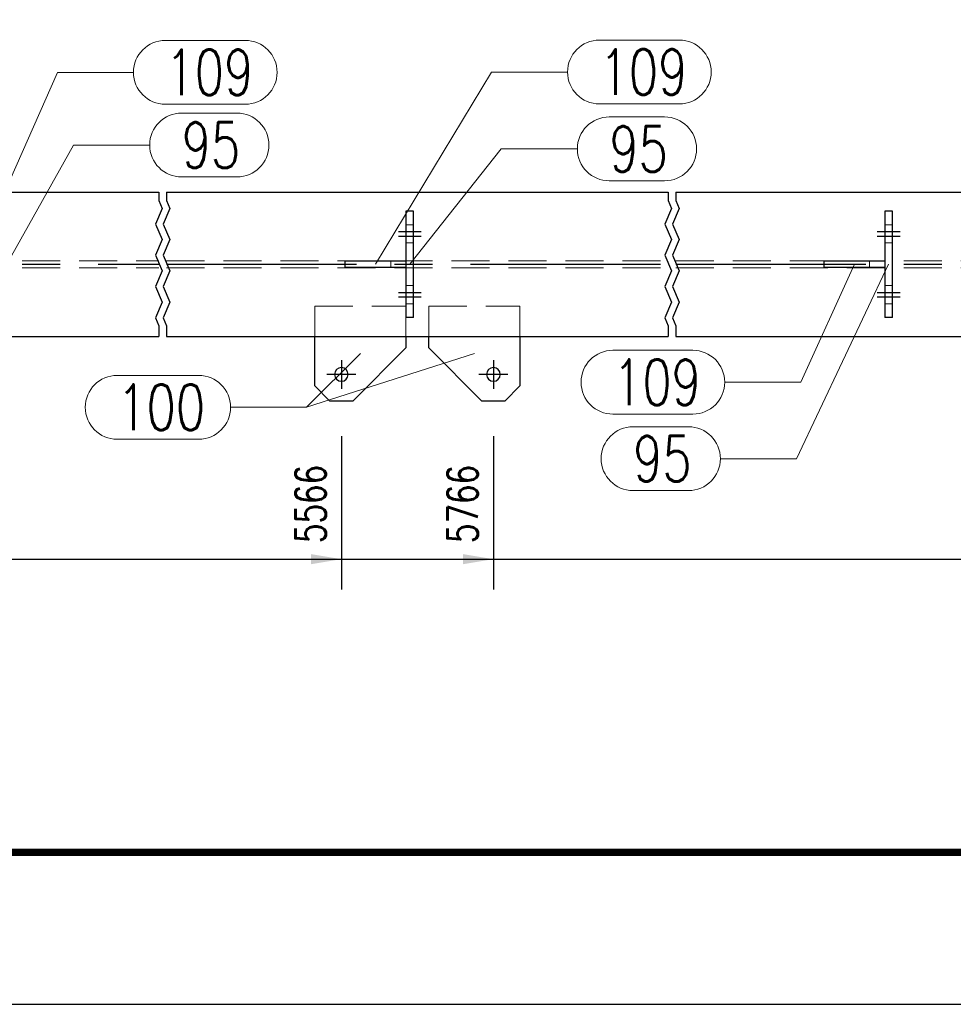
# Model space of a CAD drawing. Header units: millimetres. Extents: x 3528 to 4122, y 12541 to 12988.
# Tile 3 of 47: x 3650 to 3712, y 12541 to 12606. Entities that reach past the tile are written whole.
import ezdxf

# ---------------------------------------------------------------- set-up
doc = ezdxf.new("R2010")
doc.units = ezdxf.units.MM
doc.header["$LTSCALE"] = 10
doc.linetypes.add('HIDDEN', pattern=[0.375, 0.25, -0.125])
doc.linetypes.add('MITTE', pattern=[2, 1.25, -0.25, 0.25, -0.25])
doc.layers.get('Defpoints').update_dxf_attribs({"color": 1})
doc.layers.add('_FORMATKA', color=8, linetype='Continuous', plot=False)
for name, color, linetype, lineweight in [('_RAMKA', 7, 'Continuous', 35), ('PS_DIM', 4, 'Continuous', 13), ('PS_Hidden', 2, 'HIDDEN', 9), ('PS_Pos', 1, 'Continuous', 15), ('PS_SOLID', 7, 'Continuous', 30)]:
    doc.layers.add(name, color=color, linetype=linetype, lineweight=lineweight)
doc.layers.add('PS_MID', color=5, linetype='MITTE')
doc.layers.add('PS_SHAPE', color=3, linetype='Continuous')
doc.styles.add('simplex', font='simplex.shx', dxfattribs={"width": 0.75})
doc.dimstyles.new('1_20_GŁ_DS1-LS20', dxfattribs={"dimtxt": 2, "dimasz": 2, "dimexe": 2, "dimexo": 5, "dimgap": 1, "dimtad": 1, "dimjust": 4, "dimdec": 0, "dimlfac": 20, "dimtxsty": 'simplex', "dimblk1": 'NONE', "dimsah": 1, "dimcen": 2, "dimclrd": 256, "dimclre": 256, "dimclrt": 4, "dimadec": 1, "dimazin": 0, "dimtfac": 1, "dimtdec": 0, "dimtmove": 2, "dimatfit": 3, "dimfxl": 1, "dimarcsym": 0})

# ---------------------------------------------------------------- blocks, each defined once
blk = doc.blocks.new('*D122')
at = {"layer": 'Defpoints', "color": 0, "transparency": 16777216}
for p in [(3585.581, 12585.158), (3671.331, 12583.608), (3671.331, 12570.506)]:
    blk.add_point(p, dxfattribs=at)
at = {"layer": 'PS_DIM', "lineweight": -2, "transparency": 16777216}
for p, q in [((3585.581, 12580.158), (3585.581, 12568.506)), ((3671.331, 12578.608), (3671.331, 12568.506)), ((3585.581, 12570.506), (3669.331, 12570.506))]:
    blk.add_line(p, q, dxfattribs=at)
at = {"layer": 'PS_DIM', "transparency": 16777216}
blk.add_solid([(3669.331, 12570.839), (3669.331, 12570.172), (3671.331, 12570.506)], dxfattribs=at)
at = {"layer": 'PS_DIM', "color": 4, "transparency": 16777216, "insert": (3669.311, 12574.133), "char_height": 2, "attachment_point": 5, "rotation": 90, "style": 'simplex'}
blk.add_mtext('5566', dxfattribs=at)
blk = doc.blocks.new('_None')
blk = doc.blocks.new('*D123')
at = {"layer": 'Defpoints', "color": 0, "transparency": 16777216}
for p in [(3585.581, 12585.158), (3681.331, 12583.608), (3681.331, 12570.506)]:
    blk.add_point(p, dxfattribs=at)
at = {"layer": 'PS_DIM', "lineweight": -2, "transparency": 16777216}
for p, q in [((3585.581, 12580.158), (3585.581, 12568.506)), ((3681.331, 12578.608), (3681.331, 12568.506)), ((3585.581, 12570.506), (3679.331, 12570.506))]:
    blk.add_line(p, q, dxfattribs=at)
at = {"layer": 'PS_DIM', "transparency": 16777216}
blk.add_solid([(3679.331, 12570.839), (3679.331, 12570.172), (3681.331, 12570.506)], dxfattribs=at)
at = {"layer": 'PS_DIM', "color": 4, "transparency": 16777216, "insert": (3679.311, 12574.133), "char_height": 2, "attachment_point": 5, "rotation": 90, "style": 'simplex'}
blk.add_mtext('5766', dxfattribs=at)
blk = doc.blocks.new('*D124')
at = {"layer": 'Defpoints', "color": 0, "transparency": 16777216}
for p in [(3585.581, 12585.158), (3729.331, 12583.608), (3729.331, 12570.506)]:
    blk.add_point(p, dxfattribs=at)
at = {"layer": 'PS_DIM', "lineweight": -2, "transparency": 16777216}
for p, q in [((3585.581, 12580.158), (3585.581, 12568.506)), ((3729.331, 12578.608), (3729.331, 12568.506)), ((3585.581, 12570.506), (3727.331, 12570.506))]:
    blk.add_line(p, q, dxfattribs=at)
at = {"layer": 'PS_DIM', "transparency": 16777216}
blk.add_solid([(3727.331, 12570.839), (3727.331, 12570.172), (3729.331, 12570.506)], dxfattribs=at)
at = {"layer": 'PS_DIM', "color": 4, "transparency": 16777216, "insert": (3727.311, 12574.562), "char_height": 2, "attachment_point": 5, "rotation": 90, "style": 'simplex'}
blk.add_mtext('10166', dxfattribs=at)
blk = doc.blocks.new('*D125')
at = {"layer": 'Defpoints', "color": 0, "transparency": 16777216}
for p in [(3585.581, 12585.158), (3739.331, 12583.608), (3739.331, 12570.506)]:
    blk.add_point(p, dxfattribs=at)
at = {"layer": 'PS_DIM', "lineweight": -2, "transparency": 16777216}
for p, q in [((3585.581, 12580.158), (3585.581, 12568.506)), ((3739.331, 12578.608), (3739.331, 12568.506)), ((3585.581, 12570.506), (3737.331, 12570.506))]:
    blk.add_line(p, q, dxfattribs=at)
at = {"layer": 'PS_DIM', "transparency": 16777216}
blk.add_solid([(3737.331, 12570.839), (3737.331, 12570.172), (3739.331, 12570.506)], dxfattribs=at)
at = {"layer": 'PS_DIM', "color": 4, "transparency": 16777216, "insert": (3737.311, 12574.704), "char_height": 2, "attachment_point": 5, "rotation": 90, "style": 'simplex'}
blk.add_mtext('10366', dxfattribs=at)
blk = doc.blocks.new('*D126')
at = {"layer": 'Defpoints', "color": 0, "transparency": 16777216}
for p in [(3585.581, 12585.158), (3953.2, 12583.608), (3953.2, 12570.506)]:
    blk.add_point(p, dxfattribs=at)
at = {"layer": 'PS_DIM', "lineweight": -2, "transparency": 16777216}
for p, q in [((3585.581, 12580.158), (3585.581, 12568.506)), ((3953.2, 12578.608), (3953.2, 12568.506)), ((3585.581, 12570.506), (3951.2, 12570.506))]:
    blk.add_line(p, q, dxfattribs=at)
at = {"layer": 'PS_DIM', "transparency": 16777216}
blk.add_solid([(3951.2, 12570.839), (3951.2, 12570.172), (3953.2, 12570.506)], dxfattribs=at)
at = {"layer": 'PS_DIM', "color": 4, "transparency": 16777216, "insert": (3951.18, 12574.74), "char_height": 2, "attachment_point": 5, "rotation": 90, "style": 'simplex'}
blk.add_mtext('14643', dxfattribs=at)
blk = doc.blocks.new('*D127')
at = {"layer": 'Defpoints', "color": 0, "transparency": 16777216}
for p in [(3971.456, 12594.716), (3585.581, 12585.158), (3971.456, 12570.506)]:
    blk.add_point(p, dxfattribs=at)
at = {"layer": 'PS_DIM', "lineweight": -2, "transparency": 16777216}
for p, q in [((3971.456, 12589.716), (3971.456, 12568.506)), ((3585.581, 12580.158), (3585.581, 12568.506)), ((3585.581, 12570.506), (3969.456, 12570.506))]:
    blk.add_line(p, q, dxfattribs=at)
at = {"layer": 'PS_DIM', "transparency": 16777216}
blk.add_solid([(3969.456, 12570.839), (3969.456, 12570.172), (3971.456, 12570.506)], dxfattribs=at)
at = {"layer": 'PS_DIM', "color": 4, "transparency": 16777216, "insert": (3969.436, 12574.74), "char_height": 2, "attachment_point": 5, "rotation": 90, "style": 'simplex'}
blk.add_mtext('15008', dxfattribs=at)
blk = doc.blocks.new('*X427')
at = {"color": 1}
for p, q in [((3659.331, 12594.658), (3659.331, 12594.099)), ((3659.831, 12594.658), (3659.831, 12594.099)), ((3692.831, 12594.658), (3692.831, 12594.099)), ((3693.331, 12594.658), (3693.331, 12594.099)), ((3659.331, 12594.099), (3659.549, 12593.585)), ((3659.831, 12594.099), (3660.049, 12593.585)), ((3692.831, 12594.099), (3693.049, 12593.585)), ((3693.331, 12594.099), (3693.549, 12593.585)), ((3659.549, 12593.585), (3659.114, 12592.555)), ((3660.049, 12593.585), (3659.614, 12592.555)), ((3693.049, 12593.585), (3692.614, 12592.555)), ((3693.549, 12593.585), (3693.114, 12592.555)), ((3659.114, 12592.555), (3659.549, 12591.526)), ((3659.614, 12592.555), (3660.049, 12591.526)), ((3692.614, 12592.555), (3693.049, 12591.526)), ((3693.114, 12592.555), (3693.549, 12591.526)), ((3659.549, 12591.526), (3659.114, 12590.496)), ((3660.049, 12591.526), (3659.614, 12590.496)), ((3693.049, 12591.526), (3692.614, 12590.496)), ((3693.549, 12591.526), (3693.114, 12590.496)), ((3659.114, 12590.496), (3659.549, 12589.467)), ((3659.614, 12590.496), (3660.049, 12589.467)), ((3692.614, 12590.496), (3693.049, 12589.467)), ((3693.114, 12590.496), (3693.549, 12589.467)), ((3659.549, 12589.467), (3659.114, 12588.437)), ((3660.049, 12589.467), (3659.614, 12588.437)), ((3693.049, 12589.467), (3692.614, 12588.437)), ((3693.549, 12589.467), (3693.114, 12588.437)), ((3659.114, 12588.437), (3659.549, 12587.408)), ((3659.614, 12588.437), (3660.049, 12587.408)), ((3692.614, 12588.437), (3693.049, 12587.408)), ((3693.114, 12588.437), (3693.549, 12587.408)), ((3659.549, 12587.408), (3659.114, 12586.379)), ((3660.049, 12587.408), (3659.614, 12586.379)), ((3693.049, 12587.408), (3692.614, 12586.379)), ((3693.549, 12587.408), (3693.114, 12586.379)), ((3659.114, 12586.379), (3659.331, 12585.864)), ((3659.614, 12586.379), (3659.831, 12585.864)), ((3692.614, 12586.379), (3692.831, 12585.864)), ((3693.114, 12586.379), (3693.331, 12585.864)), ((3659.331, 12585.864), (3659.331, 12585.158)), ((3659.831, 12585.864), (3659.831, 12585.158)), ((3692.831, 12585.864), (3692.831, 12585.158)), ((3693.331, 12585.864), (3693.331, 12585.158))]:
    blk.add_line(p, q, dxfattribs=at)
at = {"layer": 'PS_Hidden', "color": 2, "linetype": 'HIDDEN'}
for p, q in [((3675.581, 12592.508), (3676.081, 12592.508)), ((3707.081, 12592.508), (3707.581, 12592.508)), ((3675.581, 12591.308), (3676.081, 12591.308)), ((3707.081, 12591.308), (3707.581, 12591.308)), ((3635.331, 12590.143), (3659.331, 12590.143)), ((3659.831, 12590.143), (3692.831, 12590.143)), ((3674.581, 12590.108), (3674.581, 12589.708)), ((3693.331, 12590.143), (3717.331, 12590.143)), ((3706.081, 12590.108), (3706.081, 12589.708)), ((3635.331, 12589.673), (3659.331, 12589.673)), ((3659.831, 12589.673), (3692.831, 12589.673)), ((3693.331, 12589.673), (3717.331, 12589.673)), ((3675.581, 12588.508), (3676.081, 12588.508)), ((3707.081, 12588.508), (3707.581, 12588.508)), ((3669.581, 12587.158), (3675.581, 12587.158)), ((3669.581, 12585.158), (3669.581, 12587.158)), ((3675.581, 12587.308), (3676.081, 12587.308)), ((3677.081, 12587.158), (3683.081, 12587.158)), ((3677.081, 12585.158), (3677.081, 12587.158)), ((3683.081, 12587.158), (3683.081, 12585.158)), ((3707.081, 12587.308), (3707.581, 12587.308)), ((3675.581, 12586.408), (3675.581, 12585.158))]:
    blk.add_line(p, q, dxfattribs=at)
at = {"layer": 'PS_MID', "color": 5, "linetype": 'MITTE'}
for p, q in [((3675.081, 12592.058), (3676.581, 12592.058)), ((3675.081, 12592.058), (3676.581, 12592.058)), ((3706.581, 12592.058), (3708.081, 12592.058)), ((3706.581, 12592.058), (3708.081, 12592.058)), ((3675.081, 12591.758), (3676.581, 12591.758)), ((3675.081, 12591.758), (3676.581, 12591.758)), ((3706.581, 12591.758), (3708.081, 12591.758)), ((3706.581, 12591.758), (3708.081, 12591.758)), ((3635.331, 12589.908), (3659.331, 12589.908)), ((3659.831, 12589.908), (3692.831, 12589.908)), ((3693.331, 12589.908), (3717.331, 12589.908)), ((3675.081, 12588.058), (3676.581, 12588.058)), ((3675.081, 12588.058), (3676.581, 12588.058)), ((3706.581, 12588.058), (3708.081, 12588.058)), ((3706.581, 12588.058), (3708.081, 12588.058)), ((3675.081, 12587.758), (3676.581, 12587.758)), ((3675.081, 12587.758), (3676.581, 12587.758)), ((3706.581, 12587.758), (3708.081, 12587.758)), ((3706.581, 12587.758), (3708.081, 12587.758)), ((3671.331, 12583.608), (3671.331, 12581.708)), ((3681.331, 12583.608), (3681.331, 12581.708)), ((3672.281, 12582.658), (3670.381, 12582.658)), ((3682.281, 12582.658), (3680.381, 12582.658))]:
    blk.add_line(p, q, dxfattribs=at)
at = {"layer": 'PS_SOLID', "color": 7, "linetype": 'Continuous'}
for p, q in [((3635.331, 12594.658), (3659.331, 12594.658)), ((3659.831, 12594.658), (3692.831, 12594.658)), ((3693.331, 12594.658), (3717.331, 12594.658)), ((3675.581, 12593.408), (3675.581, 12586.408)), ((3676.081, 12593.408), (3675.581, 12593.408)), ((3676.081, 12586.408), (3676.081, 12593.408)), ((3707.081, 12593.408), (3707.081, 12586.408)), ((3707.581, 12593.408), (3707.081, 12593.408)), ((3707.581, 12586.408), (3707.581, 12593.408)), ((3671.581, 12589.708), (3671.581, 12590.108)), ((3675.581, 12590.108), (3671.581, 12590.108)), ((3703.081, 12589.708), (3703.081, 12590.108)), ((3707.081, 12590.108), (3703.081, 12590.108)), ((3671.581, 12589.708), (3675.581, 12589.708)), ((3703.081, 12589.708), (3707.081, 12589.708)), ((3676.081, 12586.408), (3675.581, 12586.408)), ((3707.581, 12586.408), (3707.081, 12586.408)), ((3635.331, 12585.158), (3659.331, 12585.158)), ((3659.831, 12585.158), (3692.831, 12585.158)), ((3669.581, 12581.908), (3669.581, 12585.158)), ((3675.581, 12585.158), (3675.581, 12584.408)), ((3677.081, 12584.408), (3677.081, 12585.158)), ((3683.081, 12585.158), (3683.081, 12581.908)), ((3693.331, 12585.158), (3717.331, 12585.158)), ((3672.081, 12580.908), (3675.581, 12584.408)), ((3677.081, 12584.408), (3680.581, 12580.908)), ((3669.581, 12581.908), (3670.581, 12580.908)), ((3682.081, 12580.908), (3683.081, 12581.908)), ((3672.081, 12580.908), (3670.581, 12580.908)), ((3682.081, 12580.908), (3680.581, 12580.908))]:
    blk.add_line(p, q, dxfattribs=at)
at = {"layer": 'PS_SOLID', "color": 7, "extrusion": (0, 0, -1)}
for centre in [(-3671.331, 12582.658), (-3681.331, 12582.658)]:
    blk.add_circle(centre, 0.45, dxfattribs=at)
blk = doc.blocks.new('*X439')
at = {"color": 1}
for p, q in [((3659.757, 12604.634), (3665.007, 12604.634)), ((3647.081, 12589.908), (3652.657, 12602.534)), ((3652.657, 12602.534), (3657.657, 12602.534)), ((3659.757, 12600.434), (3665.007, 12600.434))]:
    blk.add_line(p, q, dxfattribs=at)
for centre, start, end in [((3659.757, 12602.534), 90, 270), ((3665.007, 12602.534), 270, 90)]:
    blk.add_arc(centre, 2.1, start, end, dxfattribs=at)
at = {"color": 2, "style": 'simplex', "width": 0.75}
blk.add_text('109', height=3, dxfattribs=at).set_placement((3659.757, 12601.034))
blk = doc.blocks.new('*X440')
at = {"color": 1}
for p, q in [((3660.824, 12599.851), (3664.467, 12599.851)), ((3649.331, 12589.908), (3653.724, 12597.751)), ((3653.724, 12597.751), (3658.724, 12597.751)), ((3660.824, 12595.651), (3664.467, 12595.651))]:
    blk.add_line(p, q, dxfattribs=at)
for centre, start, end in [((3660.824, 12597.751), 90, 270), ((3664.467, 12597.751), 270, 90)]:
    blk.add_arc(centre, 2.1, start, end, dxfattribs=at)
at = {"color": 2, "style": 'simplex', "width": 0.75}
blk.add_text('95', height=3, dxfattribs=at).set_placement((3660.824, 12596.251))
blk = doc.blocks.new('*X441')
at = {"color": 1}
for p, q in [((3688.954, 12599.599), (3692.596, 12599.599)), ((3675.831, 12589.908), (3681.854, 12597.499)), ((3681.854, 12597.499), (3686.854, 12597.499)), ((3688.954, 12595.399), (3692.596, 12595.399))]:
    blk.add_line(p, q, dxfattribs=at)
for centre, start, end in [((3688.954, 12597.499), 90, 270), ((3692.596, 12597.499), 270, 90)]:
    blk.add_arc(centre, 2.1, start, end, dxfattribs=at)
at = {"color": 2, "style": 'simplex', "width": 0.75}
blk.add_text('95', height=3, dxfattribs=at).set_placement((3688.954, 12595.999))
blk = doc.blocks.new('*X442')
at = {"color": 1}
for p, q in [((3688.307, 12604.656), (3693.557, 12604.656)), ((3673.581, 12589.908), (3681.207, 12602.556)), ((3681.207, 12602.556), (3686.207, 12602.556)), ((3688.307, 12600.456), (3693.557, 12600.456))]:
    blk.add_line(p, q, dxfattribs=at)
for centre, start, end in [((3688.307, 12602.556), 90, 270), ((3693.557, 12602.556), 270, 90)]:
    blk.add_arc(centre, 2.1, start, end, dxfattribs=at)
at = {"color": 2, "style": 'simplex', "width": 0.75}
blk.add_text('109', height=3, dxfattribs=at).set_placement((3688.307, 12601.056))
blk = doc.blocks.new('*X443')
at = {"color": 1}
for p, q in [((3680.081, 12584.033), (3669.046, 12580.498)), ((3656.589, 12582.598), (3661.946, 12582.598)), ((3664.046, 12580.498), (3669.046, 12580.498)), ((3656.589, 12578.398), (3661.946, 12578.398))]:
    blk.add_line(p, q, dxfattribs=at)
for centre, start, end in [((3656.589, 12580.498), 90, 270), ((3661.946, 12580.498), 270, 90)]:
    blk.add_arc(centre, 2.1, start, end, dxfattribs=at)
at = {"color": 2, "style": 'simplex', "width": 0.75}
blk.add_text('100', height=3, dxfattribs=at).set_placement((3656.589, 12578.998))
blk = doc.blocks.new('*X444')
at = {"color": 1}
for p, q in [((3672.581, 12584.033), (3669.046, 12580.498)), ((3656.589, 12582.598), (3661.946, 12582.598)), ((3664.046, 12580.498), (3669.046, 12580.498)), ((3656.589, 12578.398), (3661.946, 12578.398))]:
    blk.add_line(p, q, dxfattribs=at)
for centre, start, end in [((3656.589, 12580.498), 90, 270), ((3661.946, 12580.498), 270, 90)]:
    blk.add_arc(centre, 2.1, start, end, dxfattribs=at)
at = {"color": 2, "style": 'simplex', "width": 0.75}
blk.add_text('100', height=3, dxfattribs=at).set_placement((3656.589, 12578.998))
blk = doc.blocks.new('*X445')
at = {"color": 1}
for p, q in [((3707.331, 12589.908), (3701.263, 12577.116)), ((3690.52, 12579.216), (3694.163, 12579.216)), ((3696.263, 12577.116), (3701.263, 12577.116)), ((3690.52, 12575.016), (3694.163, 12575.016))]:
    blk.add_line(p, q, dxfattribs=at)
for centre, start, end in [((3690.52, 12577.116), 90, 270), ((3694.163, 12577.116), 270, 90)]:
    blk.add_arc(centre, 2.1, start, end, dxfattribs=at)
at = {"color": 2, "style": 'simplex', "width": 0.75}
blk.add_text('95', height=3, dxfattribs=at).set_placement((3690.52, 12575.616))
blk = doc.blocks.new('*X446')
at = {"color": 1}
for p, q in [((3705.081, 12589.908), (3701.546, 12582.148)), ((3689.196, 12584.248), (3694.446, 12584.248)), ((3696.546, 12582.148), (3701.546, 12582.148)), ((3689.196, 12580.048), (3694.446, 12580.048))]:
    blk.add_line(p, q, dxfattribs=at)
for centre, start, end in [((3689.196, 12582.148), 90, 270), ((3694.446, 12582.148), 270, 90)]:
    blk.add_arc(centre, 2.1, start, end, dxfattribs=at)
at = {"color": 2, "style": 'simplex', "width": 0.75}
blk.add_text('109', height=3, dxfattribs=at).set_placement((3689.196, 12580.648))

msp = doc.modelspace()

# ---------------------------------------------------------------- linework, layer by layer
at = {"layer": '_FORMATKA', "lineweight": -3}
msp.add_lwpolyline([(3527.638, 12541.219), (4121.638, 12541.219), (4121.638, 12961.219), (3527.638, 12961.219)], close=True, dxfattribs=at)
at = {"layer": '_RAMKA', "lineweight": -3, "const_width": 0.5}
msp.add_lwpolyline([(3557.638, 12551.219), (4111.638, 12551.219), (4111.638, 12951.219), (3557.638, 12951.219)], close=True, dxfattribs=at)

# ---------------------------------------------------------------- block references
at = {"layer": 'PS_Pos'}
for name in ['*X439', '*X442', '*X440', '*X441', '*X446', '*X445', '*X443', '*X444']:
    msp.add_blockref(name, (0, 0), dxfattribs=at)
at = {"layer": 'PS_SHAPE'}
msp.add_blockref('*X427', (0, 0), dxfattribs=at)

# ---------------------------------------------------------------- dimensions: what is measured, and where the dimension line sits
at = {"layer": 'PS_DIM'}
for base, p2, text, picture, middle in [((3971.456, 12570.506), (3971.456, 12594.716), '15008', '*D127', (3969.436, 12574.74)), ((3671.331, 12570.506), (3671.331, 12583.608), '5566', '*D122', (3669.311, 12574.133)), ((3681.331, 12570.506), (3681.331, 12583.608), '5766', '*D123', (3679.311, 12574.133)), ((3729.331, 12570.506), (3729.331, 12583.608), '10166', '*D124', (3727.311, 12574.562)), ((3739.331, 12570.506), (3739.331, 12583.608), '10366', '*D125', (3737.311, 12574.704)), ((3953.2, 12570.506), (3953.2, 12583.608), '14643', '*D126', (3951.18, 12574.74))]:
    dim = msp.add_linear_dim(base=base, p1=(3585.581, 12585.158), p2=p2, text=text, dimstyle='1_20_GŁ_DS1-LS20', dxfattribs=at)
    dim.commit()
    dim.dimension.update_dxf_attribs({"geometry": picture, "text_midpoint": middle, "dimtype": 128, "text_rotation": 90})

doc.saveas('drawing.dxf')
